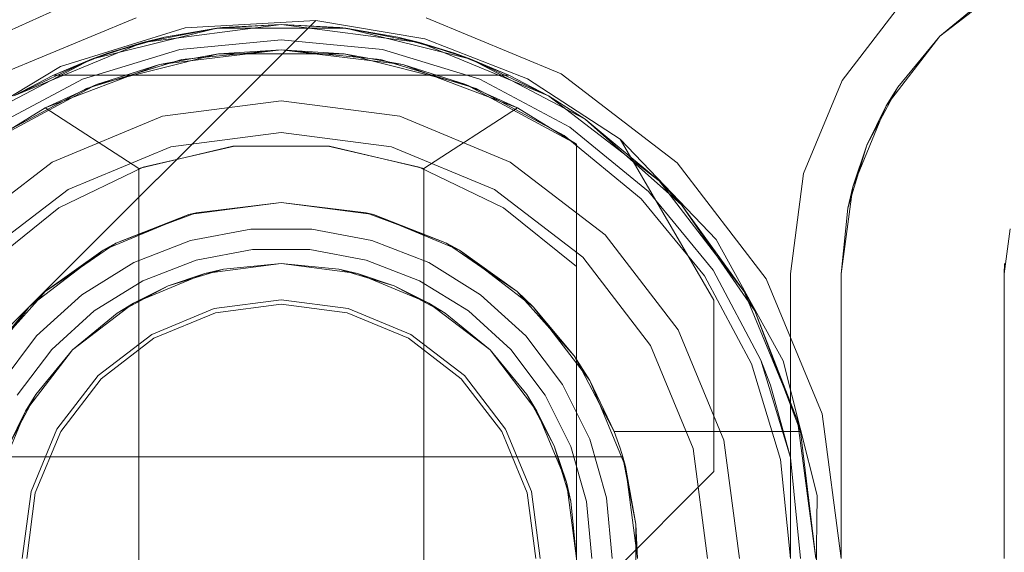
# Model space of a CAD drawing. Extents: x -420 to 300, y 62 to 1112.
# Tile 83 of 256: x -301.938 to -301.745, y 435.998 to 436.103. Entities that reach past the tile are written whole.
import ezdxf

# ---------------------------------------------------------------- set-up
doc = ezdxf.new("R2010")
doc.units = 0
doc.layers.get('0').update_dxf_attribs({"lineweight": 13})

# ---------------------------------------------------------------- blocks, each defined once
blk = doc.blocks.new('Blockreferenz-A06CPV4HL0', base_point=(-302.03711, 432.54712))
at = {"color": 251, "linetype": 'ByBlock', "lineweight": -2, "ltscale": 0.13, "true_color": 0x636363}
for p, q in [((-301.94566, 436.09854), (-301.92541, 436.10779)), ((-301.76484, 436.10685), (-301.77692, 436.09111)), ((-301.77692, 436.09111), (-301.76484, 436.10685)), ((-301.99289, 435.99033), (-301.88032, 436.1029)), ((-301.99289, 435.99033), (-301.88032, 436.1029)), ((-301.91557, 436.10337), (-301.9421, 436.09238)), ((-301.90594, 436.10143), (-301.88032, 436.1029)), ((-301.88032, 436.1029), (-301.85892, 436.0993)), ((-301.88032, 436.1029), (-301.88032, 436.1029)), ((-301.88032, 436.1029), (-301.85892, 436.0993)), ((-301.8321, 436.09238), (-301.85863, 436.10337)), ((-301.93046, 436.09384), (-301.90594, 436.10143)), ((-301.85892, 436.0993), (-301.8387, 436.09142)), ((-301.85892, 436.0993), (-301.8387, 436.09142)), ((-301.95243, 436.08059), (-301.93046, 436.09384)), ((-301.8387, 436.09142), (-301.82051, 436.07958)), ((-301.8387, 436.09142), (-301.82051, 436.07958)), ((-301.80932, 436.0749), (-301.8321, 436.09238)), ((-301.77692, 436.09111), (-301.78451, 436.07278)), ((-301.78451, 436.07278), (-301.77692, 436.09111)), ((-301.80167, 436.05986), (-301.82051, 436.07958)), ((-301.82051, 436.07958), (-301.80211, 436.04791)), ((-301.82051, 436.07958), (-301.80211, 436.04791)), ((-301.82051, 436.07958), (-301.82051, 436.07958)), ((-301.79184, 436.05211), (-301.80932, 436.0749)), ((-301.78451, 436.07278), (-301.7871, 436.05311)), ((-301.7871, 436.05311), (-301.78451, 436.07278)), ((-301.78849, 436.03599), (-301.80167, 436.05986)), ((-301.78085, 436.02558), (-301.79184, 436.05211)), ((-301.7871, 436.05311), (-301.7871, 435.99711)), ((-301.7871, 435.99711), (-301.7871, 436.05311)), ((-301.7871, 436.05311), (-301.7871, 436.05311)), ((-301.80211, 436.04791), (-301.80211, 436.01423)), ((-301.80211, 436.04791), (-301.80211, 436.01423)), ((-301.80211, 436.04791), (-301.80211, 436.04791)), ((-301.78183, 436.00954), (-301.78849, 436.03599)), ((-301.7771, 435.99711), (-301.78085, 436.02558)), ((-301.80211, 436.01423), (-301.8289, 435.98743)), ((-301.80211, 436.01423), (-301.8289, 435.98743)), ((-301.80211, 436.01423), (-301.80211, 436.01423)), ((-301.78215, 435.98228), (-301.78183, 436.00954))]:
    blk.add_line(p, q, dxfattribs=at)
blk = doc.blocks.new('Blockreferenz-A06CPV4PL0', base_point=(-302.03711, 432.54712))
at = {"color": 9, "linetype": 'ByBlock', "lineweight": -2, "ltscale": 0.13, "true_color": 0xc1c9c4}
for p, q in [((-301.7441, 436.11027), (-301.75777, 436.09978)), ((-301.75777, 436.09978), (-301.74777, 436.10799)), ((-301.74777, 436.10799), (-301.75777, 436.09978)), ((-301.8871, 436.09911), (-301.907, 436.09715)), ((-301.907, 436.09715), (-301.8871, 436.09911)), ((-301.8672, 436.09715), (-301.8871, 436.09911)), ((-301.8871, 436.09911), (-301.8672, 436.09715)), ((-301.75777, 436.09978), (-301.76826, 436.08611)), ((-301.76598, 436.08978), (-301.75777, 436.09978)), ((-301.75777, 436.09978), (-301.76598, 436.08978)), ((-301.907, 436.09715), (-301.92614, 436.09135)), ((-301.92614, 436.09135), (-301.907, 436.09715)), ((-301.8871, 436.09711), (-301.90661, 436.09519)), ((-301.86759, 436.09519), (-301.8871, 436.09711)), ((-301.84807, 436.09135), (-301.8672, 436.09715)), ((-301.8672, 436.09715), (-301.84807, 436.09135)), ((-301.90661, 436.09519), (-301.92537, 436.0895)), ((-301.84884, 436.0895), (-301.86759, 436.09519)), ((-301.92614, 436.09135), (-301.94377, 436.08192)), ((-301.94377, 436.08192), (-301.92614, 436.09135)), ((-301.83044, 436.08192), (-301.84807, 436.09135)), ((-301.84807, 436.09135), (-301.83044, 436.08192)), ((-301.92537, 436.0895), (-301.94266, 436.08026)), ((-301.83155, 436.08026), (-301.84884, 436.0895)), ((-301.77208, 436.07837), (-301.76598, 436.08978)), ((-301.76598, 436.08978), (-301.76826, 436.08611)), ((-301.8871, 436.08711), (-301.9104, 436.08405)), ((-301.8871, 436.08711), (-301.9104, 436.08405)), ((-301.86381, 436.08405), (-301.8871, 436.08711)), ((-301.86381, 436.08405), (-301.8871, 436.08711)), ((-301.76826, 436.08611), (-301.77485, 436.0702)), ((-301.76826, 436.08611), (-301.77208, 436.07837)), ((-301.9104, 436.08405), (-301.9321, 436.07506)), ((-301.9104, 436.08405), (-301.9321, 436.07506)), ((-301.8421, 436.07506), (-301.86381, 436.08405)), ((-301.8421, 436.07506), (-301.86381, 436.08405)), ((-301.8871, 436.08087), (-301.90878, 436.07802)), ((-301.90878, 436.07802), (-301.8871, 436.08087)), ((-301.86542, 436.07802), (-301.8871, 436.08087)), ((-301.8871, 436.08087), (-301.86542, 436.07802)), ((-301.81498, 436.06924), (-301.83044, 436.08192)), ((-301.83044, 436.08192), (-301.81498, 436.06924)), ((-301.81639, 436.06783), (-301.83155, 436.08026)), ((-301.90878, 436.07802), (-301.92898, 436.06965)), ((-301.92898, 436.06965), (-301.90878, 436.07802)), ((-301.84522, 436.06965), (-301.86542, 436.07802)), ((-301.86542, 436.07802), (-301.84522, 436.06965)), ((-301.77584, 436.06599), (-301.77208, 436.07837)), ((-301.77208, 436.07837), (-301.77485, 436.0702)), ((-301.9321, 436.07506), (-301.95074, 436.06075)), ((-301.9321, 436.07506), (-301.95074, 436.06075)), ((-301.82346, 436.06075), (-301.8421, 436.07506)), ((-301.82346, 436.06075), (-301.8421, 436.07506)), ((-301.92898, 436.06965), (-301.94633, 436.05634)), ((-301.94633, 436.05634), (-301.92898, 436.06965)), ((-301.82788, 436.05634), (-301.84522, 436.06965)), ((-301.84522, 436.06965), (-301.82788, 436.05634)), ((-301.80229, 436.05378), (-301.81498, 436.06924)), ((-301.81498, 436.06924), (-301.80229, 436.05378)), ((-301.77485, 436.0702), (-301.7771, 436.05311)), ((-301.77485, 436.0702), (-301.77584, 436.06599)), ((-301.80396, 436.05267), (-301.81639, 436.06783)), ((-301.7771, 436.05311), (-301.77584, 436.06599)), ((-301.77584, 436.06599), (-301.7771, 436.05311)), ((-301.7451, 436.05311), (-301.74394, 436.06191)), ((-301.80916, 436.04211), (-301.82346, 436.06075)), ((-301.80916, 436.04211), (-301.82346, 436.06075)), ((-301.81457, 436.03899), (-301.82788, 436.05634)), ((-301.82788, 436.05634), (-301.81457, 436.03899)), ((-301.79287, 436.03615), (-301.80229, 436.05378)), ((-301.80229, 436.05378), (-301.79287, 436.03615)), ((-301.74504, 436.05512), (-301.7451, 436.05311)), ((-301.79472, 436.03538), (-301.80396, 436.05267)), ((-301.7771, 436.05311), (-301.7771, 435.99711)), ((-301.7771, 436.03615), (-301.7771, 436.05311)), ((-301.7771, 436.05311), (-301.7771, 436.05311)), ((-301.7451, 436.05311), (-301.7451, 435.99711)), ((-301.7451, 435.99711), (-301.7451, 436.05311)), ((-301.7451, 436.05311), (-301.7451, 436.05311)), ((-301.8871, 436.04799), (-301.90027, 436.04625)), ((-301.87394, 436.04625), (-301.8871, 436.04799)), ((-301.90027, 436.04625), (-301.91254, 436.04117)), ((-301.90004, 436.04541), (-301.8871, 436.04711)), ((-301.8871, 436.04711), (-301.87416, 436.04541)), ((-301.86167, 436.04117), (-301.87394, 436.04625)), ((-301.9121, 436.04042), (-301.90004, 436.04541)), ((-301.87416, 436.04541), (-301.8621, 436.04042)), ((-301.80017, 436.02041), (-301.80916, 436.04211)), ((-301.80017, 436.02041), (-301.80916, 436.04211)), ((-301.91254, 436.04117), (-301.92308, 436.03309)), ((-301.92246, 436.03247), (-301.9121, 436.04042)), ((-301.8621, 436.04042), (-301.85175, 436.03247)), ((-301.85113, 436.03309), (-301.86167, 436.04117)), ((-301.8062, 436.01879), (-301.81457, 436.03899)), ((-301.81457, 436.03899), (-301.8062, 436.01879)), ((-301.78902, 436.01662), (-301.79472, 436.03538)), ((-301.78706, 436.01701), (-301.79287, 436.03615)), ((-301.79098, 436.03123), (-301.79287, 436.03615)), ((-301.79287, 436.03615), (-301.79098, 436.03123)), ((-301.7771, 436.01701), (-301.7771, 436.03615)), ((-301.92308, 436.03309), (-301.93116, 436.02255)), ((-301.9304, 436.02211), (-301.92246, 436.03247)), ((-301.85175, 436.03247), (-301.8438, 436.02211)), ((-301.84305, 436.02255), (-301.85113, 436.03309)), ((-301.78706, 436.01701), (-301.79098, 436.03123)), ((-301.79098, 436.03123), (-301.78706, 436.01701)), ((-301.93116, 436.02255), (-301.93624, 436.01028)), ((-301.9354, 436.01006), (-301.9304, 436.02211)), ((-301.8438, 436.02211), (-301.83881, 436.01006)), ((-301.83796, 436.01028), (-301.84305, 436.02255)), ((-301.7971, 435.99711), (-301.80017, 436.02041)), ((-301.7971, 435.99711), (-301.80017, 436.02041)), ((-301.80334, 435.99711), (-301.8062, 436.01879)), ((-301.8062, 436.01879), (-301.80334, 435.99711)), ((-301.7851, 435.99711), (-301.78706, 436.01701)), ((-301.78706, 436.01701), (-301.7851, 435.99711)), ((-301.7771, 435.99711), (-301.7771, 436.01701)), ((-301.7871, 435.99711), (-301.78902, 436.01662)), ((-301.93624, 436.01028), (-301.93798, 435.99711)), ((-301.9371, 435.99711), (-301.9354, 436.01006)), ((-301.83881, 436.01006), (-301.8371, 435.99711)), ((-301.83623, 435.99711), (-301.83796, 436.01028))]:
    blk.add_line(p, q, dxfattribs=at)
blk = doc.blocks.new('Blockreferenz-A06CPV4VL0', base_point=(-302.00211, 435.68472))
at = {"color": 0, "linetype": 'ByBlock', "lineweight": -2, "ltscale": 0.13}
for p, q in [((-301.91428, 436.09854), (-301.8871, 436.10211)), ((-301.8871, 436.10211), (-301.91428, 436.09854)), ((-301.8871, 436.10211), (-301.89977, 436.10135)), ((-301.8871, 436.10211), (-301.89863, 436.10148)), ((-301.8871, 436.10211), (-301.89863, 436.10148)), ((-301.87558, 436.10148), (-301.8871, 436.10211)), ((-301.87444, 436.10135), (-301.8871, 436.10211)), ((-301.8871, 436.10211), (-301.85993, 436.09854)), ((-301.87558, 436.10148), (-301.8871, 436.10211)), ((-301.85993, 436.09854), (-301.8871, 436.10211)), ((-301.92437, 436.09528), (-301.89977, 436.10135)), ((-301.89977, 436.10135), (-301.92437, 436.09528)), ((-301.89977, 436.10135), (-301.91428, 436.09854)), ((-301.89863, 436.10148), (-301.91002, 436.09958)), ((-301.89863, 436.10148), (-301.91002, 436.09958)), ((-301.89977, 436.10135), (-301.91002, 436.09958)), ((-301.89863, 436.10148), (-301.89977, 436.10135)), ((-301.89977, 436.10135), (-301.87444, 436.10135)), ((-301.87444, 436.10135), (-301.89977, 436.10135)), ((-301.87444, 436.10135), (-301.87558, 436.10148)), ((-301.86419, 436.09958), (-301.87558, 436.10148)), ((-301.86419, 436.09958), (-301.87558, 436.10148)), ((-301.86419, 436.09958), (-301.87444, 436.10135)), ((-301.87444, 436.10135), (-301.84984, 436.09528)), ((-301.85993, 436.09854), (-301.87444, 436.10135)), ((-301.84984, 436.09528), (-301.87444, 436.10135)), ((-301.9396, 436.08805), (-301.91428, 436.09854)), ((-301.91428, 436.09854), (-301.9396, 436.08805)), ((-301.91428, 436.09854), (-301.92437, 436.09528)), ((-301.92113, 436.09645), (-301.91002, 436.09958)), ((-301.91428, 436.09854), (-301.92113, 436.09645)), ((-301.91252, 436.09888), (-301.91809, 436.0973)), ((-301.91002, 436.09958), (-301.91428, 436.09854)), ((-301.91002, 436.09958), (-301.91252, 436.09888)), ((-301.86419, 436.09958), (-301.85308, 436.09645)), ((-301.85993, 436.09854), (-301.86419, 436.09958)), ((-301.86169, 436.09888), (-301.86419, 436.09958)), ((-301.85611, 436.0973), (-301.86169, 436.09888)), ((-301.85308, 436.09645), (-301.85993, 436.09854)), ((-301.84984, 436.09528), (-301.85993, 436.09854)), ((-301.85993, 436.09854), (-301.8346, 436.08805)), ((-301.8346, 436.08805), (-301.85993, 436.09854)), ((-301.92113, 436.09645), (-301.93182, 436.09211)), ((-301.92113, 436.09645), (-301.93182, 436.09211)), ((-301.92113, 436.09645), (-301.92437, 436.09528)), ((-301.89945, 436.09635), (-301.92338, 436.0903)), ((-301.91809, 436.0973), (-301.92113, 436.09645)), ((-301.8871, 436.09711), (-301.911, 436.09422)), ((-301.89945, 436.09635), (-301.911, 436.09422)), ((-301.8871, 436.09711), (-301.89945, 436.09635)), ((-301.87476, 436.09635), (-301.89945, 436.09635)), ((-301.87476, 436.09635), (-301.8871, 436.09711)), ((-301.86321, 436.09422), (-301.8871, 436.09711)), ((-301.85083, 436.0903), (-301.87476, 436.09635)), ((-301.86321, 436.09422), (-301.87476, 436.09635)), ((-301.85308, 436.09645), (-301.85611, 436.0973)), ((-301.84984, 436.09528), (-301.85308, 436.09645)), ((-301.84238, 436.09211), (-301.85308, 436.09645)), ((-301.84238, 436.09211), (-301.85308, 436.09645)), ((-301.9468, 436.08349), (-301.92437, 436.09528)), ((-301.92437, 436.09528), (-301.9468, 436.08349)), ((-301.92437, 436.09528), (-301.9396, 436.08805)), ((-301.92437, 436.09528), (-301.93182, 436.09211)), ((-301.84238, 436.09211), (-301.84984, 436.09528)), ((-301.84984, 436.09528), (-301.82741, 436.08349)), ((-301.8346, 436.08805), (-301.84984, 436.09528)), ((-301.82741, 436.08349), (-301.84984, 436.09528)), ((-301.911, 436.09422), (-301.9335, 436.0857)), ((-301.911, 436.09422), (-301.92338, 436.0903)), ((-301.85083, 436.0903), (-301.86321, 436.09422)), ((-301.8407, 436.0857), (-301.86321, 436.09422)), ((-301.93182, 436.09211), (-301.9396, 436.08805)), ((-301.93182, 436.09211), (-301.84238, 436.09211)), ((-301.93182, 436.09211), (-301.93182, 436.09211)), ((-301.93182, 436.09211), (-301.84238, 436.09211)), ((-301.8346, 436.08805), (-301.84238, 436.09211)), ((-301.84238, 436.09211), (-301.84238, 436.09211)), ((-301.92338, 436.0903), (-301.9451, 436.07858)), ((-301.92338, 436.0903), (-301.9335, 436.0857)), ((-301.8291, 436.07858), (-301.85083, 436.0903)), ((-301.8407, 436.0857), (-301.85083, 436.0903)), ((-301.82741, 436.08349), (-301.8346, 436.08805)), ((-301.82741, 436.08349), (-301.8346, 436.08805)), ((-301.8346, 436.08805), (-301.81286, 436.07136)), ((-301.81286, 436.07136), (-301.8346, 436.08805)), ((-301.9335, 436.0857), (-301.9451, 436.07858)), ((-301.9451, 436.07858), (-301.9335, 436.0857)), ((-301.9335, 436.0857), (-301.9151, 436.07376)), ((-301.8591, 436.07376), (-301.8407, 436.0857)), ((-301.8291, 436.07858), (-301.8407, 436.0857)), ((-301.8291, 436.07858), (-301.8407, 436.0857)), ((-301.82741, 436.08349), (-301.80845, 436.06668)), ((-301.81286, 436.07136), (-301.82741, 436.08349)), ((-301.81286, 436.07136), (-301.82741, 436.08349)), ((-301.80845, 436.06668), (-301.82741, 436.08349)), ((-301.9151, 436.07376), (-301.89661, 436.07816)), ((-301.8963, 436.07819), (-301.91423, 436.07408)), ((-301.89661, 436.07816), (-301.8776, 436.07816)), ((-301.87791, 436.07819), (-301.8963, 436.07819)), ((-301.85998, 436.07408), (-301.87791, 436.07819)), ((-301.8776, 436.07816), (-301.8591, 436.07376)), ((-301.8291, 436.05451), (-301.8291, 436.07858)), ((-301.8291, 436.07858), (-301.8291, 436.07858)), ((-301.8291, 436.07858), (-301.8291, 435.91565)), ((-301.91423, 436.07408), (-301.93077, 436.06605)), ((-301.9151, 436.07376), (-301.9151, 435.92047)), ((-301.84343, 436.06605), (-301.85998, 436.07408)), ((-301.8591, 435.92047), (-301.8591, 436.07376)), ((-301.80845, 436.06668), (-301.81286, 436.07136)), ((-301.80845, 436.06668), (-301.81286, 436.07136)), ((-301.81286, 436.07136), (-301.79617, 436.04961)), ((-301.79617, 436.04961), (-301.81286, 436.07136)), ((-301.93077, 436.06605), (-301.9451, 436.05451)), ((-301.90522, 436.06473), (-301.8871, 436.06711)), ((-301.8871, 436.06711), (-301.90382, 436.06509)), ((-301.8871, 436.06711), (-301.86899, 436.06473)), ((-301.87039, 436.06509), (-301.8871, 436.06711)), ((-301.8291, 436.05451), (-301.84343, 436.06605)), ((-301.79617, 436.04961), (-301.80845, 436.06668)), ((-301.80845, 436.06668), (-301.79408, 436.04581)), ((-301.79617, 436.04961), (-301.80845, 436.06668)), ((-301.79408, 436.04581), (-301.80845, 436.06668)), ((-301.9221, 436.05774), (-301.90522, 436.06473)), ((-301.90522, 436.06473), (-301.91957, 436.05913)), ((-301.90996, 436.06276), (-301.90453, 436.06482)), ((-301.90382, 436.06509), (-301.90522, 436.06473)), ((-301.90453, 436.06482), (-301.90382, 436.06509)), ((-301.87039, 436.06509), (-301.86968, 436.06482)), ((-301.86899, 436.06473), (-301.87039, 436.06509)), ((-301.86968, 436.06482), (-301.86424, 436.06276)), ((-301.86899, 436.06473), (-301.8521, 436.05774)), ((-301.85464, 436.05913), (-301.86899, 436.06473)), ((-301.91957, 436.05913), (-301.90996, 436.06276)), ((-301.8931, 436.06184), (-301.90489, 436.05963)), ((-301.88111, 436.06184), (-301.8931, 436.06184)), ((-301.86932, 436.05963), (-301.88111, 436.06184)), ((-301.86424, 436.06276), (-301.85464, 436.05913)), ((-301.90489, 436.05963), (-301.91608, 436.0553)), ((-301.85813, 436.0553), (-301.86932, 436.05963)), ((-301.9366, 436.04661), (-301.9221, 436.05774)), ((-301.9221, 436.05774), (-301.93344, 436.04959)), ((-301.92654, 436.05434), (-301.92082, 436.05827)), ((-301.91957, 436.05913), (-301.9221, 436.05774)), ((-301.92082, 436.05827), (-301.91957, 436.05913)), ((-301.9038, 436.05579), (-301.89273, 436.05785)), ((-301.9038, 436.05579), (-301.89273, 436.05785)), ((-301.89273, 436.05785), (-301.88148, 436.05785)), ((-301.89273, 436.05785), (-301.88148, 436.05785)), ((-301.88148, 436.05785), (-301.87041, 436.05579)), ((-301.88148, 436.05785), (-301.87041, 436.05579)), ((-301.85464, 436.05913), (-301.85338, 436.05827)), ((-301.8521, 436.05774), (-301.85464, 436.05913)), ((-301.85338, 436.05827), (-301.84767, 436.05434)), ((-301.8521, 436.05774), (-301.83761, 436.04661)), ((-301.84077, 436.04959), (-301.8521, 436.05774)), ((-301.91429, 436.05172), (-301.9038, 436.05579)), ((-301.91429, 436.05172), (-301.9038, 436.05579)), ((-301.87041, 436.05579), (-301.85991, 436.05172)), ((-301.87041, 436.05579), (-301.85991, 436.05172)), ((-301.93344, 436.04959), (-301.92654, 436.05434)), ((-301.91608, 436.0553), (-301.92627, 436.04899)), ((-301.9093, 436.0507), (-301.89842, 436.054)), ((-301.90211, 436.05314), (-301.8871, 436.05511)), ((-301.90211, 436.05314), (-301.8871, 436.05511)), ((-301.90211, 436.05314), (-301.8871, 436.05511)), ((-301.89842, 436.054), (-301.90211, 436.05314)), ((-301.8871, 436.05511), (-301.89842, 436.054)), ((-301.89842, 436.054), (-301.8871, 436.05511)), ((-301.8871, 436.05511), (-301.87209, 436.05314)), ((-301.87579, 436.054), (-301.8871, 436.05511)), ((-301.8871, 436.05511), (-301.87579, 436.054)), ((-301.8871, 436.05511), (-301.87209, 436.05314)), ((-301.8871, 436.05511), (-301.87209, 436.05314)), ((-301.87209, 436.05314), (-301.87579, 436.054)), ((-301.87579, 436.054), (-301.86491, 436.0507)), ((-301.84793, 436.04899), (-301.85813, 436.0553)), ((-301.84767, 436.05434), (-301.84077, 436.04959)), ((-301.8291, 435.99711), (-301.8291, 436.05451)), ((-301.9161, 436.04734), (-301.90211, 436.05314)), ((-301.9161, 436.04734), (-301.90211, 436.05314)), ((-301.9161, 436.04734), (-301.90211, 436.05314)), ((-301.90211, 436.05314), (-301.9093, 436.0507)), ((-301.86491, 436.0507), (-301.87209, 436.05314)), ((-301.87209, 436.05314), (-301.8581, 436.04734)), ((-301.87209, 436.05314), (-301.8581, 436.04734)), ((-301.87209, 436.05314), (-301.8581, 436.04734)), ((-301.92386, 436.04579), (-301.91429, 436.05172)), ((-301.92386, 436.04579), (-301.91429, 436.05172)), ((-301.91933, 436.04534), (-301.9093, 436.0507)), ((-301.9093, 436.0507), (-301.9161, 436.04734)), ((-301.8581, 436.04734), (-301.86491, 436.0507)), ((-301.86491, 436.0507), (-301.85488, 436.04534)), ((-301.85991, 436.05172), (-301.85034, 436.04579)), ((-301.85991, 436.05172), (-301.85034, 436.04579)), ((-301.93344, 436.04959), (-301.9366, 436.04661)), ((-301.92627, 436.04899), (-301.93514, 436.0409)), ((-301.93496, 436.04787), (-301.93344, 436.04959)), ((-301.83907, 436.0409), (-301.84793, 436.04899)), ((-301.84077, 436.04959), (-301.83924, 436.04787)), ((-301.83761, 436.04661), (-301.84077, 436.04959)), ((-301.79408, 436.04581), (-301.79617, 436.04961)), ((-301.79617, 436.04961), (-301.78568, 436.02429)), ((-301.79408, 436.04581), (-301.79617, 436.04961)), ((-301.78568, 436.02429), (-301.79617, 436.04961)), ((-301.94773, 436.03211), (-301.9366, 436.04661)), ((-301.9366, 436.04661), (-301.94463, 436.037)), ((-301.93987, 436.04235), (-301.93496, 436.04787)), ((-301.92812, 436.03813), (-301.9161, 436.04734)), ((-301.92812, 436.03813), (-301.9161, 436.04734)), ((-301.92812, 436.03813), (-301.9161, 436.04734)), ((-301.9161, 436.04734), (-301.91933, 436.04534)), ((-301.85488, 436.04534), (-301.8581, 436.04734)), ((-301.8581, 436.04734), (-301.84609, 436.03813)), ((-301.8581, 436.04734), (-301.84609, 436.03813)), ((-301.8581, 436.04734), (-301.84609, 436.03813)), ((-301.83924, 436.04787), (-301.83434, 436.04235)), ((-301.83761, 436.04661), (-301.82648, 436.03211)), ((-301.82958, 436.037), (-301.83761, 436.04661)), ((-301.93218, 436.03821), (-301.92386, 436.04579)), ((-301.93218, 436.03821), (-301.92386, 436.04579)), ((-301.91933, 436.04534), (-301.92812, 436.03813)), ((-301.92812, 436.03813), (-301.91933, 436.04534)), ((-301.84609, 436.03813), (-301.85488, 436.04534)), ((-301.85488, 436.04534), (-301.84609, 436.03813)), ((-301.85034, 436.04579), (-301.84202, 436.03821)), ((-301.85034, 436.04579), (-301.84202, 436.03821)), ((-301.78568, 436.02429), (-301.79408, 436.04581)), ((-301.79408, 436.04581), (-301.78512, 436.02211)), ((-301.78568, 436.02429), (-301.79408, 436.04581)), ((-301.78512, 436.02211), (-301.79408, 436.04581)), ((-301.83434, 436.04235), (-301.82958, 436.037)), ((-301.93514, 436.0409), (-301.94237, 436.03133)), ((-301.83184, 436.03133), (-301.83907, 436.0409)), ((-301.93897, 436.02923), (-301.93218, 436.03821)), ((-301.93897, 436.02923), (-301.93218, 436.03821)), ((-301.93733, 436.02611), (-301.92812, 436.03813)), ((-301.93733, 436.02611), (-301.92812, 436.03813)), ((-301.93733, 436.02611), (-301.92812, 436.03813)), ((-301.92812, 436.03813), (-301.93533, 436.02934)), ((-301.93533, 436.02934), (-301.92812, 436.03813)), ((-301.84609, 436.03813), (-301.83687, 436.02611)), ((-301.83888, 436.02934), (-301.84609, 436.03813)), ((-301.84609, 436.03813), (-301.83888, 436.02934)), ((-301.84609, 436.03813), (-301.83687, 436.02611)), ((-301.84609, 436.03813), (-301.83687, 436.02611)), ((-301.84202, 436.03821), (-301.83524, 436.02923)), ((-301.84202, 436.03821), (-301.83524, 436.02923)), ((-301.82958, 436.037), (-301.82814, 436.03428)), ((-301.82648, 436.03211), (-301.82958, 436.037)), ((-301.82814, 436.03428), (-301.8246, 436.02756)), ((-301.82649, 436.0206), (-301.83184, 436.03133)), ((-301.82648, 436.03211), (-301.81949, 436.01523)), ((-301.82172, 436.02211), (-301.82648, 436.03211)), ((-301.94069, 436.01931), (-301.93533, 436.02934)), ((-301.93533, 436.02934), (-301.93733, 436.02611)), ((-301.83687, 436.02611), (-301.83888, 436.02934)), ((-301.83888, 436.02934), (-301.83352, 436.01931)), ((-301.83524, 436.02923), (-301.83022, 436.01915)), ((-301.83524, 436.02923), (-301.83022, 436.01915)), ((-301.8246, 436.02756), (-301.82172, 436.02211)), ((-301.94313, 436.01213), (-301.93733, 436.02611)), ((-301.94313, 436.01213), (-301.93733, 436.02611)), ((-301.94313, 436.01213), (-301.93733, 436.02611)), ((-301.93733, 436.02611), (-301.94069, 436.01931)), ((-301.83352, 436.01931), (-301.83687, 436.02611)), ((-301.83687, 436.02611), (-301.83108, 436.01213)), ((-301.83687, 436.02611), (-301.83108, 436.01213)), ((-301.83687, 436.02611), (-301.83108, 436.01213)), ((-301.78512, 436.02211), (-301.78568, 436.02429)), ((-301.78512, 436.02211), (-301.78568, 436.02429)), ((-301.78568, 436.02429), (-301.7821, 435.99711)), ((-301.7821, 435.99711), (-301.78568, 436.02429)), ((-301.82111, 436.02046), (-301.82172, 436.02211)), ((-301.82172, 436.02211), (-301.78512, 436.02211)), ((-301.82172, 436.02211), (-301.78512, 436.02211)), ((-301.82172, 436.02211), (-301.82172, 436.02211)), ((-301.7821, 435.99711), (-301.78512, 436.02211)), ((-301.78512, 436.02211), (-301.78512, 436.02211)), ((-301.83108, 436.01213), (-301.83352, 436.01931)), ((-301.83352, 436.01931), (-301.83022, 436.00843)), ((-301.83022, 436.01915), (-301.82714, 436.00832)), ((-301.83022, 436.01915), (-301.82714, 436.00832)), ((-301.82321, 436.00906), (-301.82649, 436.0206)), ((-301.82055, 436.0188), (-301.82111, 436.02046)), ((-301.82002, 436.01711), (-301.95419, 436.01711)), ((-301.95394, 436.01711), (-301.82027, 436.01711)), ((-301.82002, 436.01711), (-301.82055, 436.0188)), ((-301.82027, 436.01711), (-301.82002, 436.01711)), ((-301.81743, 436.00386), (-301.82002, 436.01711)), ((-301.82002, 436.01711), (-301.8198, 436.01598)), ((-301.81949, 436.01523), (-301.82002, 436.01711)), ((-301.82002, 436.01711), (-301.82002, 436.01711)), ((-301.8198, 436.01598), (-301.81915, 436.01266)), ((-301.81949, 436.01523), (-301.8171, 435.99711)), ((-301.81743, 436.00386), (-301.81949, 436.01523)), ((-301.83022, 436.00843), (-301.83108, 436.01213)), ((-301.83108, 436.01213), (-301.8291, 435.99711)), ((-301.83108, 436.01213), (-301.8291, 435.99711)), ((-301.83108, 436.01213), (-301.8291, 435.99711)), ((-301.81915, 436.01266), (-301.81743, 436.00386)), ((-301.8291, 435.99711), (-301.83022, 436.00843)), ((-301.83022, 436.00843), (-301.8291, 435.99711)), ((-301.82714, 436.00832), (-301.8261, 435.99711)), ((-301.82714, 436.00832), (-301.8261, 435.99711)), ((-301.8221, 435.99711), (-301.82321, 436.00906)), ((-301.81743, 435.99959), (-301.81743, 436.00386)), ((-301.8171, 435.99711), (-301.81743, 436.00386)), ((-301.81743, 435.99464), (-301.81743, 435.99959))]:
    blk.add_line(p, q, dxfattribs=at)

msp = doc.modelspace()

# ---------------------------------------------------------------- block references
at = {"ltscale": 0.13}
for name, p in [('Blockreferenz-A06CPV4HL0', (-302.03711, 432.54712)), ('Blockreferenz-A06CPV4PL0', (-302.03711, 432.54712)), ('Blockreferenz-A06CPV4VL0', (-302.00211, 435.68472))]:
    msp.add_blockref(name, p, dxfattribs=at)

doc.saveas('drawing.dxf')
